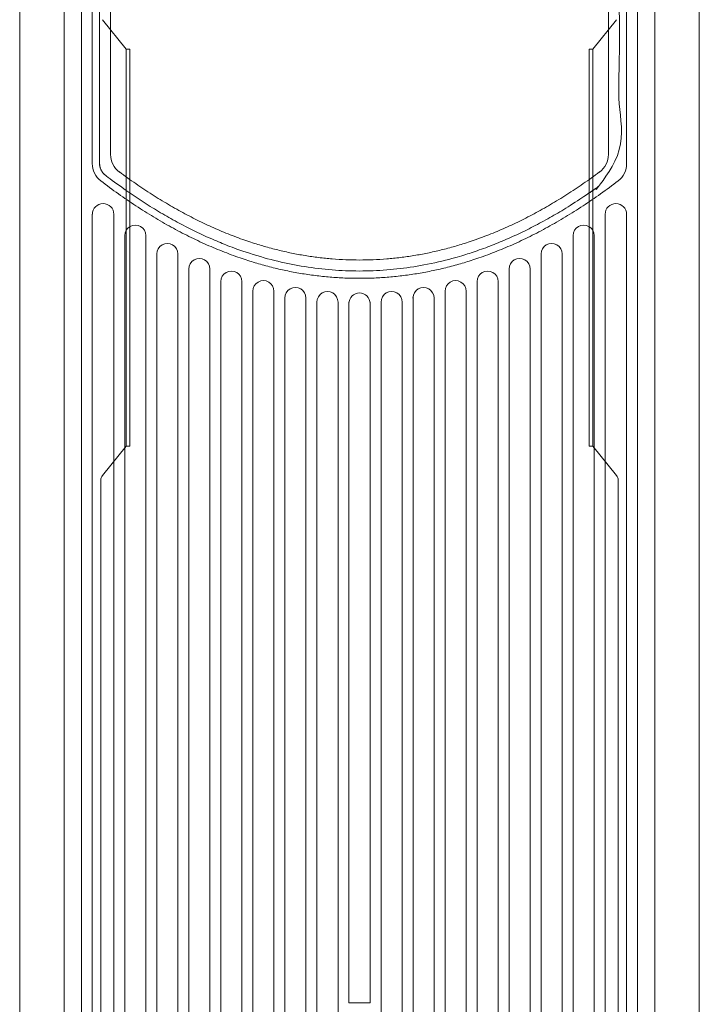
# Model space of a CAD drawing. Header units: millimetres. Extents: x 70 to 998, y -477 to 499.
# Tile 14 of 15: x 497 to 682, y 23 to 293. Entities that reach past the tile are written whole.
import ezdxf

# ---------------------------------------------------------------- set-up
doc = ezdxf.new("R2010")
doc.units = ezdxf.units.MM
doc.header["$LTSCALE"] = 20.32
doc.layers.get('0').update_dxf_attribs({"lineweight": 15})
doc.layers.add('Keine', color=7, linetype='Continuous', lineweight=5)
doc.layers.add('None', color=7, linetype='Continuous', lineweight=5)

msp = doc.modelspace()

# ---------------------------------------------------------------- linework, layer by layer
at = {"color": 7, "linetype": 'Continuous', "lineweight": 18, "transparency": 33554687}
for p, q in [((516.54, 253.21), (516.54, 445.46)), ((662.56, 253.21), (662.56, 445.46)), ((521.54, 255.7), (521.54, 442.97)), ((657.56, 255.7), (657.56, 442.97)), ((516.54, 239.35), (516.54, -48.15)), ((522.43, -48.15), (522.43, 239.35)), ((656.68, -48.15), (656.68, 239.35)), ((662.56, 239.35), (662.56, -48.15)), ((525.43, -54.46), (525.43, 233.54)), ((531.18, -54.46), (531.18, 233.54)), ((647.93, -54.46), (647.93, 233.54)), ((653.68, -54.46), (653.68, 233.54)), ((534.18, -59.8), (534.18, 228.5)), ((539.93, -59.8), (539.93, 228.5)), ((639.18, -59.8), (639.18, 228.5)), ((644.93, -59.8), (644.93, 228.5)), ((542.93, -64.43), (542.93, 224.37)), ((548.68, -64.29), (548.68, 224.37)), ((630.43, -64.29), (630.43, 224.37)), ((636.18, -64.43), (636.18, 224.37)), ((551.68, -67.95), (551.68, 220.95)), ((557.43, -67.95), (557.43, 220.95)), ((621.68, -67.95), (621.68, 220.95)), ((627.43, -67.95), (627.43, 220.95)), ((560.43, -70.78), (560.43, 218.57)), ((566.18, -70.78), (566.18, 218.57)), ((612.93, -70.78), (612.93, 218.57)), ((618.68, -70.78), (618.68, 218.57)), ((569.18, -72.79), (569.18, 216.56)), ((574.93, -72.79), (574.93, 216.56)), ((604.18, -72.79), (604.18, 216.56)), ((609.93, -72.79), (609.93, 216.56)), ((577.93, -73.98), (577.93, 215.36)), ((583.68, 153.01), (583.68, 215.36)), ((586.68, 23.74), (586.68, 215.36)), ((592.43, 23.74), (592.43, 215.36)), ((595.43, 153.01), (595.43, 215.36)), ((601.18, -73.98), (601.18, 215.36)), ((583.68, -73.98), (583.68, 188.1)), ((595.43, -73.98), (595.43, 188.1)), ((586.68, 23.74), (592.43, 23.74))]:
    msp.add_line(p, q, dxfattribs=at)
for centre, radius, start, end in [((519.49, 239.35), 2.94, 0, 180), ((659.62, 239.35), 2.94, 0, 180), ((528.3, 233.54), 2.88, 0, 180.0007), ((650.8, 233.54), 2.88, 359.9993, 180), ((537.05, 228.5), 2.88, 0, 180.0007), ((642.05, 228.5), 2.88, 359.9993, 180), ((545.8, 224.37), 2.88, 0, 180.0007), ((633.3, 224.37), 2.88, 359.9993, 180), ((554.55, 220.95), 2.88, 0, 180.0007), ((624.55, 220.95), 2.88, 359.9993, 180), ((563.3, 218.33), 2.88, 0, 180.0007), ((615.8, 218.33), 2.88, 359.9993, 180), ((572.05, 216.45), 2.88, 0, 180.0007), ((580.8, 215.34), 2.88, 359.9997, 180.0007), ((598.31, 215.34), 2.88, 359.9993, 180.0003), ((607.05, 216.45), 2.88, 359.9993, 180), ((589.55, 214.97), 2.88, 90.0003, 180.0007), ((589.55, 214.97), 2.88, 359.9993, 89.9997)]:
    msp.add_arc(centre, radius, start, end, dxfattribs=at)
msp.add_rational_spline([(659.02, 448.62), (624.74, 474.83), (554.36, 474.83), (520.09, 448.62), (518.54, 447.42), (518.54, 445.46), (518.54, 349.34), (518.54, 253.21), (518.54, 251.25), (520.09, 250.05), (554.36, 223.84), (624.74, 223.84), (659.02, 250.05), (660.56, 251.25), (660.56, 253.21), (660.56, 349.34), (660.56, 445.46), (660.56, 447.42), (659.02, 448.62)], [1, 1, 1, 1, 0.898384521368, 1, 1, 1, 0.898384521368, 1, 1, 1, 1, 0.898384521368, 1, 1, 1, 0.898384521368, 1], degree=2, knots=[0, 0, 0, 0.116032, 0.232064, 0.232064, 0.236788, 0.236788, 0.495276, 0.495276, 0.5, 0.5, 0.616032, 0.732064, 0.732064, 0.736788, 0.736788, 0.995276, 0.995276, 1, 1, 1], dxfattribs=at)
at = {"layer": 'Keine', "color": 7, "linetype": 'Continuous', "lineweight": 18, "transparency": 33554687}
for p, q in [((496.69, 479.64), (496.69, -80.07)), ((508.87, 479.64), (508.87, -80.07)), ((670.23, 479.64), (670.23, -80.07)), ((682.41, 479.64), (682.41, -80.07)), ((518.88, 166.63), (518.88, -61.68)), ((660.23, 166.63), (660.23, -61.68))]:
    msp.add_line(p, q, dxfattribs=at)
at = {"layer": 'Keine', "color": 7, "linetype": 'Continuous', "lineweight": 5, "transparency": 33554687, "flags": 128}
msp.add_lwpolyline([(498.19, -82.57), (581.55, -82.57), (581.55, -99.57), (597.55, -99.57), (597.55, -82.57), (680.91, -82.57), (680.91, -80.07), (682.41, -80.07), (682.41, 479.64), (680.91, 479.64), (680.91, 482.14), (597.2, 482.14), (597.55, 482.5), (597.55, 498.79), (597.2, 499.14), (581.91, 499.14), (581.55, 498.79), (581.55, 482.5), (581.91, 482.14), (498.19, 482.14), (498.19, 479.64), (496.69, 479.64), (496.69, -80.07), (498.19, -80.07)], close=True, dxfattribs=at)
at = {"layer": 'Keine', "color": 7, "linetype": 'Continuous', "lineweight": 18, "transparency": 33554687, "flags": 128}
for points in [[(526.79, 284.51), (525.79, 284.51), (525.79, 175.93), (526.79, 175.93)], [(652.32, 284.51), (653.32, 284.51), (653.32, 175.93), (652.32, 175.93)]]:
    msp.add_lwpolyline(points, close=True, dxfattribs=at)
at = {"layer": 'None', "color": 7, "linetype": 'Continuous', "lineweight": 18, "transparency": 33554687}
for p, q in [((513.54, 473.83), (513.54, -74.45)), ((665.57, 473.83), (665.56, -74.45)), ((519.32, 292.56), (525.79, 284.51)), ((659.79, 292.56), (653.32, 284.51)), ((519.32, 167.88), (525.79, 175.93)), ((659.79, 167.88), (653.32, 175.93))]:
    msp.add_line(p, q, dxfattribs=at)
at = {"layer": 'None', "color": 7, "linetype": 'Continuous', "lineweight": 18, "transparency": 33554687, "flags": 128}
msp.add_lwpolyline([(670.23, -80.57), (670.23, 480.14, 0.414214), (668.23, 482.14), (589.55, 482.14), (510.87, 482.14, 0.414214), (508.87, 480.14), (508.87, -80.57, 0.414201), (510.87, -82.57), (589.55, -82.57), (668.23, -82.57, 0.414214), (670.23, -80.57)], format="xyb", dxfattribs=at)
at = {"layer": 'None', "color": 7, "linetype": 'Continuous', "lineweight": 18, "transparency": 33554687}
for centre, radius, start, end in [((522.54, 253.21), 6, 180, 232.1069), ((527.54, 255.7), 6, 180, 232.9334), ((651.56, 255.7), 6, 307.0666, 0), ((656.56, 253.21), 6, 307.8931, 0), ((520.88, 166.63), 2, 141.2025, 180), ((658.23, 166.63), 2, 0, 38.7975)]:
    msp.add_arc(centre, radius, start, end, dxfattribs=at)
for points in [[(523.93, 250.92), (556.42, 226.84), (589.55, 226.84)], [(655.17, 250.92), (622.69, 226.84), (589.55, 226.84)], [(518.86, 248.48), (553.69, 221.84), (589.55, 221.84)], [(660.24, 248.48), (625.42, 221.84), (589.55, 221.84)]]:
    msp.add_open_spline(points, degree=2, dxfattribs=at)

doc.saveas('drawing.dxf')
